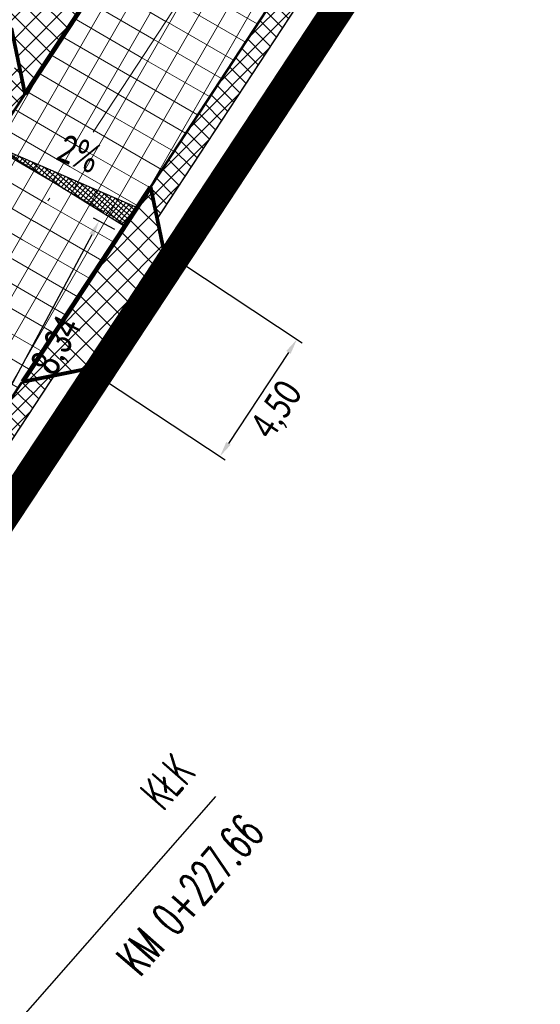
# Model space of a CAD drawing. Header units: metres. Extents: x 7443078 to 7443628, y 5636807 to 5637202.
# Tile 4 of 25: x 7443349 to 7443366, y 5636953 to 5636985. Entities that reach past the tile are written whole.
import ezdxf

# ---------------------------------------------------------------- set-up
doc = ezdxf.new("R2010")
doc.units = ezdxf.units.M
for name, pattern in [('AUSGEZOGEN', [0]), ('CENTER2', [1.125, 0.75, -0.125, 0.125, -0.125]), ('DASHED2', [0.375, 0.25, -0.125]), ('Os drogi', [25.4, 12.7, -6.35, 0, -6.35])]:
    doc.linetypes.add(name, pattern=pattern)
doc.layers.get('Defpoints').update_dxf_attribs({"true_color": 0x999999})
for name, color, linetype in [('_kan_deszcz', 32, 'Continuous'), ('_LINIA PODZIAŁOWA', 5, 'Continuous'), ('H_zjazdy', 21, 'Continuous'), ('K_kraweżnika_najazdowy', 7, 'Continuous'), ('K_krawędź pobocza', 7, 'Continuous'), ('K_pkt charakter', 7, 'Continuous'), ('K_pobocze', 32, 'Continuous'), ('K_rama zjazdu', 7, 'Continuous'), ('K_spadki poprzeczne', 175, 'Continuous'), ('K_wymiar', 7, 'Continuous')]:
    doc.layers.add(name, color=color, linetype=linetype)
doc.layers.add('H_jezdnia', color=7, linetype='Continuous', true_color=0xd4d4d4)
doc.layers.add('K_usuń', color=1, linetype='Continuous', lineweight=70)
doc.styles.add('MAT', font='simplex.shx', dxfattribs={"width": 0.6})
doc.styles.add('sytuacja 500 opisy', font='calibri.ttf', dxfattribs={"width": 0.75, "height": 0.9})
doc.dimstyles.new('wymiarowanie sytuacja 500', dxfattribs={"dimtxt": 0.9, "dimasz": 0.5, "dimexe": 0.2, "dimexo": 0.2, "dimgap": 0.2, "dimtad": 4, "dimlfac": -1, "dimzin": 1, "dimtxsty": 'sytuacja 500 opisy', "dimcen": 0.5, "dimadec": 4, "dimazin": 1, "dimtfac": 1, "dimtmove": 1, "dimatfit": 3, "dimfxl": 0.2, "dimlwd": -1, "dimlwe": -1, "dimarcsym": 0})
pattern_1 = [(59.99999999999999, (0, 0), (-0.6049187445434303, 0.34925), []), (150, (0, 0), (-0.34925, -0.6049187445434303), [])]
pattern_2 = [(45.09999999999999, (0, 0), (-0.2473876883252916, 0.2465256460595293), []), (135.1, (0, 0), (-0.2465256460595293, -0.2473876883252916), [])]

# ---------------------------------------------------------------- blocks, each defined once
blk = doc.blocks.new('*D911')
at = {"layer": 'Defpoints', "color": 0, "lineweight": 13, "transparency": 16777216}
for p in [(7443354.416061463, 5636976.994042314), (7443351.938977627, 5636973.236132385), (7443355.87694749, 5636970.640359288)]:
    blk.add_point(p, dxfattribs=at)
at = {"layer": 'K_wymiar', "color": 0, "transparency": 16777216}
for p, q in [((7443354.583047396, 5636976.883970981), (7443358.521017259, 5636974.288197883)), ((7443358.078852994, 5636973.980804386), (7443356.152125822, 5636971.057824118)), ((7443352.10596356, 5636973.126061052), (7443356.043933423, 5636970.530287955))]:
    blk.add_line(p, q, dxfattribs=at)
at = {"layer": 'K_wymiar', "color": 0, "lineweight": 13, "transparency": 16777216}
for points in [[(7443358.009275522, 5636974.02666744), (7443358.148430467, 5636973.93494133), (7443358.354031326, 5636974.398269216)], [(7443356.08254835, 5636971.103687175), (7443356.221703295, 5636971.011961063), (7443355.87694749, 5636970.640359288)]]:
    blk.add_solid(points, dxfattribs=at)
at = {"layer": 'K_wymiar', "color": 0, "lineweight": 13, "transparency": 16777216, "insert": (7443357.745764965, 5636972.103858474), "char_height": 0.9, "attachment_point": 5, "rotation": 56.6085149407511, "style": 'sytuacja 500 opisy'}
blk.add_mtext('4,50', dxfattribs=at)
blk = doc.blocks.new('*D944')
at = {"layer": 'Defpoints', "color": 0, "lineweight": 13, "transparency": 16777216}
for p in [(7443352.674949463, 5636977.834452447), (7443348.05397116, 5636970.84417132), (7443348.736291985, 5636970.478815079)]:
    blk.add_point(p, dxfattribs=at)
at = {"layer": 'K_wymiar', "color": 0, "transparency": 16777216}
for p, q in [((7443352.498634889, 5636977.928862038), (7443351.816314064, 5636978.294218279)), ((7443351.75660466, 5636977.759022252), (7443348.289995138, 5636971.284957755)), ((7443348.55997741, 5636970.57322467), (7443347.877656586, 5636970.938580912))]:
    blk.add_line(p, q, dxfattribs=at)
at = {"layer": 'K_wymiar', "color": 0, "lineweight": 13, "transparency": 16777216}
for points in [[(7443351.683140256, 5636977.798359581), (7443351.830069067, 5636977.719684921), (7443351.992628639, 5636978.199808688)], [(7443348.216530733, 5636971.324295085), (7443348.363459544, 5636971.245620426), (7443348.05397116, 5636970.84417132)]]:
    blk.add_solid(points, dxfattribs=at)
at = {"layer": 'K_wymiar', "color": 0, "lineweight": 13, "transparency": 16777216, "insert": (7443350.688785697, 5636974.165648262), "char_height": 0.9, "attachment_point": 5, "rotation": 61.83268390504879, "style": 'sytuacja 500 opisy'}
blk.add_mtext('8,34', dxfattribs=at)

msp = doc.modelspace()

# ---------------------------------------------------------------- hatches: boundary and pattern name
at = {"layer": 'H_jezdnia', "linetype": 'Continuous', "lineweight": 9, "true_color": 0xababab}
h = msp.add_hatch(dxfattribs=at)
h.set_pattern_fill('ANSI37', color=253, scale=0.22, angle=15)
h.set_pattern_definition(pattern_1)
h.paths.add_polyline_path([(7443313.263098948, 5636931.539085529), (7443310.411621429, 5636936.385256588), (7443304.615641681, 5636927.218438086, -0.1505153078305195), (7443299.026160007, 5636922.431657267, -0.3180919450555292), (7443293.37166603, 5636923.616416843, -0.05286613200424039), (7443297.960965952, 5636913.038091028, -0.3102964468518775), (7443300.977768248, 5636917.828126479, 0.151131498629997), (7443308.841751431, 5636924.546360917)])
h.paths.add_polyline_path([(7443397.555639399, 5637064.373281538), (7443402.157944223, 5637062.407361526), (7443408.486364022, 5637075.623010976), (7443403.681386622, 5637077.165689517)])
h = msp.add_hatch(dxfattribs=at)
h.set_pattern_fill('ANSI37', color=253, scale=0.22, angle=15)
h.set_pattern_definition(pattern_1)
edge = h.paths.add_edge_path()
edge.add_line((7443386.609365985, 5637041.919301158), (7443388.828781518, 5637040.768564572))
edge.add_arc((7443060.213087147, 5637211.909899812), 370.509961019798, 325.82849916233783, 332.4897354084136, ccw=False)
edge.add_arc((7443656.618605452, 5636807.026647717), 350.3436927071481, 145.8284991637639, 147.5226016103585)
edge.add_line((7443361.067499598, 5636995.149604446), (7443353.651347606, 5636983.870084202))
edge.add_line((7443353.651347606, 5636983.870084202), (7443343.983600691, 5636969.166023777))
edge.add_line((7443343.983600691, 5636969.166023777), (7443341.894668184, 5636970.539472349))
edge.add_line((7443341.894668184, 5636970.539472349), (7443349.612810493, 5636982.278301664))
edge.add_line((7443349.612810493, 5636982.278301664), (7443360.356456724, 5636998.618740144))
edge.add_line((7443360.356456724, 5636998.618740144), (7443366.591772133, 5637008.102279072))
edge.add_arc((7443060.311174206, 5637212.697114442), 368.3298132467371, 326.2571547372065, 329.6503770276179)
edge.add_arc((7443089.760635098, 5637195.45400652), 334.2036426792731, 329.6503770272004, 332.6513030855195)
h = msp.add_hatch(dxfattribs=at)
h.set_pattern_fill('ANSI37', color=253, scale=0.22, angle=15)
h.set_pattern_definition(pattern_1)
h.paths.add_polyline_path([(7443372.650090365, 5637008.215437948, 0.02584247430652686), (7443391.056728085, 5637039.634282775), (7443388.833047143, 5637040.776791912, -0.02583594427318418), (7443370.561157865, 5637009.58888653), (7443343.983600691, 5636969.166023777), (7443346.072533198, 5636967.792575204)])
at = {"layer": 'H_zjazdy', "linetype": 'Continuous', "lineweight": 9, "true_color": 0xff6666}
h = msp.add_hatch(dxfattribs=at)
h.set_pattern_fill('ANSI37', color=11, scale=0.15, angle=0.2320107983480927)
h.set_pattern_definition([(45.23201079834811, (0, 0), (-0.3381204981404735, 0.3353931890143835), []), (135.2320107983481, (0, 0), (-0.3353931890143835, -0.3381204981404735), [])])
h.paths.add_polyline_path([(7443353.737253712, 5636988.551331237), (7443351.649930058, 5636988.11783451), (7443348.512197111, 5636990.176397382), (7443346.043724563, 5636986.413865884), (7443349.18145751, 5636984.355303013), (7443349.612810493, 5636982.278301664)])
h = msp.add_hatch(dxfattribs=at)
h.set_pattern_fill('ANSI37', color=11, scale=0.15, angle=0.2320107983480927)
h.set_pattern_definition([(45.23201079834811, (-5.126037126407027, -7.821164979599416), (-0.3381204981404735, 0.3353931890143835), []), (135.2320107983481, (-5.126037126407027, -7.821164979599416), (-0.3353931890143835, -0.3381204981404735), [])])
h.paths.add_polyline_path([(7443354.416061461, 5636976.994042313), (7443354.080409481, 5636977.214237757), (7443353.649056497, 5636979.291239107), (7443349.536242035, 5636973.035896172), (7443351.611936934, 5636973.45170626), (7443351.938977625, 5636973.236132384)])
at = {"layer": 'K_spadki poprzeczne', "lineweight": 5}
h = msp.add_hatch(dxfattribs=at)
h.set_pattern_fill('ANSI37', color=256, scale=0.03749999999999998, angle=454.8195828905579)
h.set_pattern_definition([(139.8195828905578, (9635096.729740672, 1481679.300698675), (-0.07681871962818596, -0.09096572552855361), []), (229.8195828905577, (9635096.729740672, 1481679.300698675), (0.09096572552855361, -0.07681871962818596), [])])
h.paths.add_polyline_path([(7443352.800993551, 5636978.029636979), (7443348.539750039, 5636980.660543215), (7443353.211231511, 5636978.628812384)])
at = {"layer": 'K_usuń', "linetype": 'ByBlock', "lineweight": 13}
h = msp.add_hatch(dxfattribs=at)
h.set_pattern_fill('ANSI37', color=34, scale=0.11, angle=0.1)
h.set_pattern_definition(pattern_2)
h.paths.add_polyline_path([(7443397.555639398, 5637064.373281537), (7443396.865293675, 5637064.668169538), (7443393.795990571, 5637058.25853883), (7443394.794195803, 5637058.606554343)])
edge = h.paths.add_edge_path()
edge.add_line((7443391.548737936, 5637051.829066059), (7443391.176277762, 5637052.787788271))
edge.add_line((7443391.176277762, 5637052.787788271), (7443390.852920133, 5637052.112520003))
edge.add_arc((7443078.110606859, 5637201.871686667), 346.7500000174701, 332.59341924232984, 334.41219594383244, ccw=False)
edge.add_line((7443385.942261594, 5637042.262053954), (7443386.609365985, 5637041.919301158))
edge.add_arc((7443078.11060685, 5637201.871686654), 347.5000000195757, 332.5938786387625, 334.419593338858)
edge = h.paths.add_edge_path()
edge.add_line((7443402.848289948, 5637062.112473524), (7443402.157944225, 5637062.407361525))
edge.add_line((7443402.157944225, 5637062.407361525), (7443399.157972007, 5637056.142514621))
edge.add_arc((7443401.863745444, 5637054.846833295), 2.999999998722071, 154.4121959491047, 222.6076734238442)
edge.add_line((7443399.655726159, 5637052.815909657), (7443400.025442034, 5637053.549474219))
edge.add_arc((7443401.863745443, 5637054.846833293), 2.249999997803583, 154.4121959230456, 215.2120412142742, ccw=False)
edge.add_line((7443399.834415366, 5637055.818594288), (7443402.848289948, 5637062.112473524))
edge = h.paths.add_edge_path()
edge.add_arc((7443401.863745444, 5637054.846833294), 2.249999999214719, 215.212041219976, 228.5528184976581, ccw=False)
edge.add_line((7443400.025442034, 5637053.549474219), (7443399.655726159, 5637052.815909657))
edge.add_arc((7443401.863745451, 5637054.8468333), 3.000000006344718, 222.6076734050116, 228.55281845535)
edge.add_line((7443399.877957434, 5637052.598134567), (7443404.493860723, 5637048.521908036))
edge.add_line((7443404.493860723, 5637048.521908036), (7443404.990307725, 5637049.084082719))
edge.add_line((7443404.990307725, 5637049.084082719), (7443400.374404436, 5637053.160309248))
edge = h.paths.add_edge_path()
edge.add_arc((7443397.590690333, 5637045.946299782), 3.000000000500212, 48.55281850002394, 87.8285391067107)
edge.add_line((7443397.704360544, 5637048.944145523), (7443397.31915902, 5637048.17985541))
edge.add_arc((7443397.590690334, 5637045.946299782), 2.249999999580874, 48.552818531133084, 96.9313826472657, ccw=False)
edge.add_line((7443399.080031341, 5637047.63282383), (7443401.681847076, 5637045.335204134))
edge.add_line((7443401.681847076, 5637045.335204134), (7443402.178084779, 5637045.897563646))
edge.add_line((7443402.178084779, 5637045.897563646), (7443399.576478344, 5637048.194998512))
edge = h.paths.add_edge_path()
edge.add_line((7443397.31915902, 5637048.17985541), (7443397.704360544, 5637048.944145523))
edge.add_arc((7443397.590690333, 5637045.946299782), 3.000000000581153, 87.8285391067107, 153.9848566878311)
edge.add_arc((7443078.110606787, 5637201.871686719), 352.5000001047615, 332.59689130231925, 333.98485669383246, ccw=False)
edge.add_line((7443391.056728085, 5637039.634282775), (7443391.723832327, 5637039.291530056))
edge.add_arc((7443078.110606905, 5637201.87168662), 353.249999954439, 332.5973358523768, 333.9848566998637)
edge.add_arc((7443397.590690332, 5637045.946299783), 2.249999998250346, 96.93138257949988, 153.9848566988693, ccw=False)
edge = h.paths.add_edge_path()
edge.add_line((7443391.723832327, 5637039.291530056), (7443391.056728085, 5637039.634282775))
edge.add_arc((7443078.110606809, 5637201.871686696), 352.5000000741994, 331.33652329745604, 332.59689130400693, ccw=False)
edge.add_line((7443387.412473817, 5637032.790034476), (7443387.706148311, 5637031.765357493))
edge.add_arc((7443078.110606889, 5637201.871686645), 353.249999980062, 331.2135396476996, 332.5973358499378)
edge = h.paths.add_edge_path()
edge.add_line((7443386.609365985, 5637041.919301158), (7443385.942261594, 5637042.262053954))
edge.add_line((7443385.942261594, 5637042.262053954), (7443385.684096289, 5637041.719724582))
edge.add_line((7443385.684096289, 5637041.719724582), (7443385.655158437, 5637041.709545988))
edge.add_arc((7443078.110606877, 5637201.871686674), 346.7500000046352, 331.8681666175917, 332.49053464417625, ccw=False)
edge.add_line((7443383.897308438, 5637038.378397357), (7443384.913533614, 5637038.690149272))
edge.add_arc((7443078.110606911, 5637201.871686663), 347.4999999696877, 331.992498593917, 332.5938786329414)
edge = h.paths.add_edge_path()
edge.add_line((7443384.791705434, 5637026.56547945), (7443383.758641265, 5637026.271205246))
edge.add_arc((7443078.110606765, 5637201.871686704), 352.5000001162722, 327.448700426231, 330.12183113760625, ccw=False)
edge.add_line((7443375.236395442, 5637012.207468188), (7443375.447230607, 5637011.145456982))
edge.add_arc((7443078.110606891, 5637201.871686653), 353.2499999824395, 327.3219052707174, 330.2466881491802)
h.paths.add_polyline_path([(7443372.154041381, 5637006.095800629), (7443371.114507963, 5637005.879909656), (7443368.735511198, 5637002.261598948), (7443368.950973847, 5637001.224127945)])
h.paths.add_polyline_path([(7443365.658784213, 5636996.216905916), (7443364.619250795, 5636996.001014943), (7443353.649056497, 5636979.291239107), (7443353.860609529, 5636978.272593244)])
h.paths.add_polyline_path([(7443359.981897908, 5636998.049058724), (7443359.76643526, 5636999.086529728), (7443352.697720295, 5636988.335440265), (7443353.737253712, 5636988.551331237)])
h.paths.add_polyline_path([(7443350.551226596, 5636973.239221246), (7443349.517484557, 5636973.032138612), (7443337.947444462, 5636955.434804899), (7443338.536245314, 5636954.965158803)])
edge = h.paths.add_edge_path()
edge.add_line((7443373.290336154, 5637018.499994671), (7443373.030973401, 5637019.505187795))
edge.add_arc((7443078.110605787, 5637201.871687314), 346.7500012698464, 326.6755503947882, 328.2690757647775, ccw=False)
edge.add_line((7443367.845545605, 5637011.374369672), (7443363.066807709, 5637004.106197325))
edge.add_line((7443363.066807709, 5637004.106197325), (7443364.106341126, 5637004.322088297))
edge.add_line((7443364.106341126, 5637004.322088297), (7443368.472225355, 5637010.962335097))
edge.add_arc((7443078.110604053, 5637201.87168841), 347.5000033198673, 326.6755504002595, 328.1506032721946)
h = msp.add_hatch(dxfattribs=at)
h.set_pattern_fill('ANSI37', color=34, scale=0.11, angle=0.1)
h.set_pattern_definition(pattern_2)
h.paths.add_polyline_path([(7443376.2073025, 5637024.744832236), (7443381.037313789, 5637033.116555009), (7443381.32079178, 5637032.107633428), (7443377.072499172, 5637024.976379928)])
h.paths.add_polyline_path([(7443349.612810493, 5636982.278301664), (7443341.894668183, 5636970.53947235), (7443341.267988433, 5636970.95150692), (7443349.397314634, 5636983.315722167)])
edge = h.paths.add_edge_path()
edge.add_line((7443334.673855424, 5636928.98067876), (7443334.60519483, 5636930.039114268))
edge.add_line((7443334.60519483, 5636930.039114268), (7443328.551986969, 5636935.300434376))
edge.add_arc((7443322.337687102, 5636928.114860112), 9.500000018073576, 49.14576804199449, 79.9782161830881)
edge.add_line((7443323.990901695, 5636937.469905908), (7443324.21495465, 5636936.838721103))
edge.add_line((7443324.21495465, 5636936.838721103), (7443324.69447638, 5636936.748821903))
edge.add_line((7443324.69447638, 5636936.748821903), (7443324.657526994, 5636936.551734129))
edge.add_arc((7443322.337712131, 5636928.114925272), 8.749930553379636, 48.8691547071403, 74.62569069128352, ccw=False)
edge.add_arc((7443495.778205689, 5637126.717561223), 254.9252708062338, 228.8691547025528, 229.0877912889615)
edge.add_arc((7443191.735698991, 5636775.872381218), 209.3313244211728, 48.86915469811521, 49.087791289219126, ccw=False)
edge.add_line((7443329.429831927, 5636933.542699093), (7443334.673855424, 5636928.98067876))

# ---------------------------------------------------------------- linework, layer by layer
at = {"layer": '_kan_deszcz', "color": 7, "linetype": 'Os drogi', "lineweight": 9, "ltscale": 0.4, "flags": 128}
msp.add_lwpolyline([(7443612.1023176, 5637008.06121809), (7443592.59525582, 5636981.422275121, -0.02418699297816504), (7443577.387538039, 5636962.632595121), (7443464.637599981, 5636836.336237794, -0.4118223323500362), (7443446.361801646, 5636835.225649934), (7443333.471732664, 5636934.361613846, -0.3740638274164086), (7443331.363055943, 5636949.970935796), (7443370.561157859, 5637009.588886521, 0.03377031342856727), (7443393.784174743, 5637050.70886534), (7443416.899300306, 5637098.980219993, 0.06554346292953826), (7443420.141300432, 5637108.906286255), (7443420.177128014, 5637109.097954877, -0.1259941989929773), (7443425.408854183, 5637120.343039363), (7443435.002584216, 5637132.0592004)], format="xyb", dxfattribs=at)
at = {"layer": '_LINIA PODZIAŁOWA', "color": 2, "linetype": 'AUSGEZOGEN', "ltscale": 0.25, "const_width": 1, "flags": 128}
msp.add_lwpolyline([(7443425.492115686, 5637136.007337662), (7443436.85, 5637125.32), (7443438.99, 5637124.65), (7443440.536567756, 5637123.532578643), (7443449.59, 5637117.07), (7443446.16, 5637117.16), (7443429.43, 5637106.75), (7443427.09, 5637104.42), (7443424.03, 5637100.69), (7443420.04027099, 5637092.630587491), (7443414.05, 5637080.53), (7443407.29333105, 5637066.200209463), (7443401.14, 5637053.15), (7443398.47, 5637047.5), (7443393, 5637035.89), (7443389.262653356, 5637030.074483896), (7443375.996161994, 5637009.853237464), (7443369.570912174, 5637000.021396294), (7443359.542098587, 5636984.815207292), (7443351.22, 5636972.19), (7443343.36922157, 5636960.321252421), (7443334.26, 5636946.55), (7443334.88, 5636942.08), (7443355.93, 5636923.83), (7443381.05, 5636902.04), (7443431.83, 5636857.99), (7443455.15, 5636837.75), (7443459.41, 5636838.02), (7443478.745520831, 5636859.646036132), (7443491, 5636873.355), (7443500.42, 5636883.9), (7443509.741032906, 5636894.331041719), (7443523.185582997, 5636909.376655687), (7443537.2, 5636925.06), (7443541.2, 5636929.53), (7443561.26, 5636951.97), (7443578.12, 5636970.74), (7443581.409307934, 5636974.52060213), (7443594.962690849, 5636993.02762368), (7443604.96, 5637006.68), (7443604.4, 5637010.02)], dxfattribs=at)
at = {"layer": 'K_kraweżnika_najazdowy', "color": 0, "linetype": 'DASHED2', "ltscale": 4, "const_width": 0.15}
for points in [[(7443349.612810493, 5636982.278301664), (7443353.737253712, 5636988.551331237)], [(7443349.536242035, 5636973.035896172), (7443353.649056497, 5636979.291239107)]]:
    msp.add_lwpolyline(points, dxfattribs=at)
at = {"layer": 'K_krawędź pobocza', "color": 76, "linetype": 'CENTER2', "ltscale": 3, "const_width": 0.08, "flags": 128}
for points in [[(7443353.649056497, 5636979.291239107), (7443364.619250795, 5636996.001014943)], [(7443334.846174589, 5636959.819138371), (7443349.612810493, 5636982.278301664)]]:
    msp.add_lwpolyline(points, dxfattribs=at)
msp.add_lwpolyline([(7443334.647110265, 5636936.686271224, -0.35464991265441), (7443333.45198845, 5636948.597487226), (7443349.517484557, 5636973.032138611)], format="xyb", dxfattribs=at)
at = {"layer": 'K_pkt charakter', "linetype": 'Continuous', "lineweight": -3}
msp.add_line((7443333.471732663, 5636934.361613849), (7443355.741676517, 5636959.721268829), dxfattribs=at)
at = {"layer": 'K_pobocze', "linetype": 'ByBlock', "ltscale": 4, "const_width": 0.05}
msp.add_lwpolyline([(7443353.860609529, 5636978.272593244), (7443365.658784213, 5636996.216905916)], dxfattribs=at)
msp.add_lwpolyline([(7443335.618952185, 5636936.806736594, -0.3532226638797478), (7443334.43707184, 5636948.730562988), (7443350.551226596, 5636973.239221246)], format="xyb", dxfattribs=at)
at = {"layer": 'K_rama zjazdu', "const_width": 0.12, "flags": 128}
for points in [[(7443349.612810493, 5636982.278301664), (7443349.18145751, 5636984.355303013), (7443346.043724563, 5636986.413865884), (7443348.512197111, 5636990.176397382), (7443351.649930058, 5636988.11783451), (7443353.726931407, 5636988.549187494)], [(7443349.517484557, 5636973.032138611), (7443351.611936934, 5636973.45170626), (7443351.938977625, 5636973.236132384), (7443354.416061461, 5636976.994042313), (7443354.080409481, 5636977.214237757), (7443353.649056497, 5636979.291239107)]]:
    msp.add_lwpolyline(points, dxfattribs=at)
at = {"layer": 'K_spadki poprzeczne', "flags": 128}
msp.add_lwpolyline([(7443352.800993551, 5636978.029636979), (7443348.539750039, 5636980.660543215), (7443353.211231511, 5636978.628812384), (7443352.800993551, 5636978.029636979)], dxfattribs=at)

# ---------------------------------------------------------------- texts
at = {"layer": 'K_pkt charakter', "linetype": 'Continuous', "lineweight": -3, "char_height": 1.1, "rotation": 48.71155170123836, "style": 'MAT'}
for s, insert, attachment_point in [('KŁK', (7443355.151136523, 5636960.441159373), 9), ('KM 0+227.66', (7443356.531828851, 5636959.228684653), 3)]:
    msp.add_mtext(s, dxfattribs=dict(at, insert=insert, attachment_point=attachment_point))
at = {"layer": 'K_spadki poprzeczne', "insert": (7443351.3280098, 5636980.362231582), "char_height": 0.8999999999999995, "attachment_point": 5, "rotation": 338.3028219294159, "style": 'sytuacja 500 opisy'}
msp.add_mtext('2%', dxfattribs=at)

# ---------------------------------------------------------------- dimensions: what is measured, and where the dimension line sits
at = {"layer": 'K_wymiar', "lineweight": 13}
for p1, p2, distance, picture, middle in [((7443352.674949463, 5636977.834452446), (7443348.736291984, 5636970.478815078), -0.7739811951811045, '*D944', (7443350.688785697, 5636974.165648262)), ((7443354.416061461, 5636976.994042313), (7443351.938977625, 5636973.236132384), 4.71652887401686, '*D911', (7443357.745764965, 5636972.103858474))]:
    dim = msp.add_aligned_dim(p1=p1, p2=p2, distance=distance, dimstyle='wymiarowanie sytuacja 500', dxfattribs=at)
    dim.commit()
    dim.dimension.update_dxf_attribs({"geometry": picture, "text_midpoint": middle})

doc.saveas('drawing.dxf')
